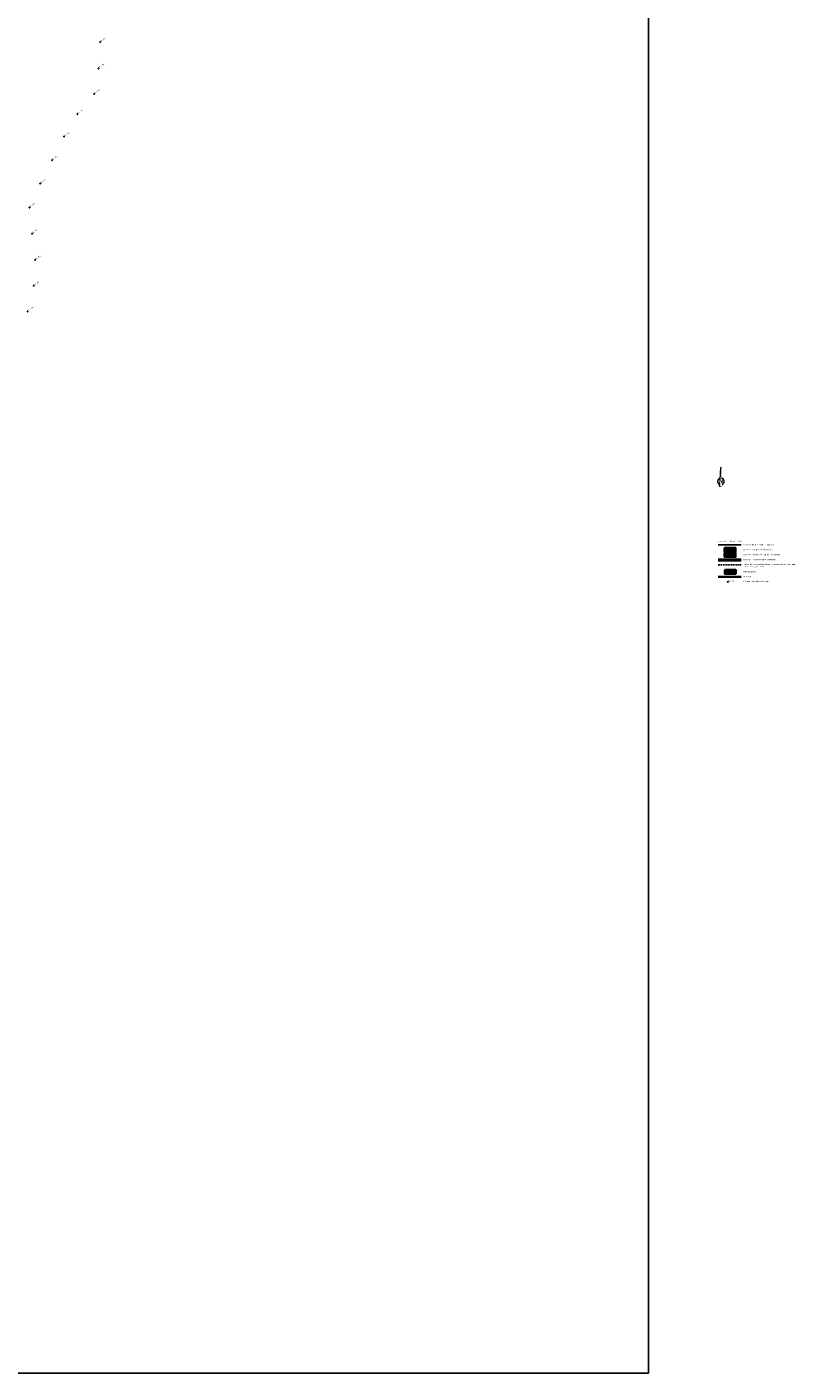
# Model space of a CAD drawing. Header units: metres. Extents: x 48539 to 58503, y 372332 to 382561.
# Tile 8 of 9: x 55596 to 58503, y 372332 to 377439. Entities that reach past the tile are written whole.
import ezdxf

# ---------------------------------------------------------------- set-up
doc = ezdxf.new("R2010")
doc.units = ezdxf.units.M
doc.header["$XCLIPFRAME"] = 2
doc.linetypes.add('DASHED2', pattern=[0.375, 0.25, -0.125])
doc.layers.get('DEFPOINTS').update_dxf_attribs({"color": 30})
for name, color, linetype in [('852', 7, 'Continuous'), ('B-WA-OG-DIJKPAAL-S', 250, 'Continuous'), ('B-WA-OG-DIJKPAALNUMMER-S', 1, 'Continuous'), ('B-WA-OG-TOPOGRAFIE-S', 253, 'Continuous')]:
    doc.layers.add(name, color=color, linetype=linetype)
for name, color, linetype, lineweight in [('N-WA-KG-WERKGRENS-G', 210, 'FENCELINE1', 35), ('N-WA-OB-BREUKSTEEN-G', 160, 'Continuous', 35), ('N-WA-OB-BREUKSTEEN-H', 160, 'Continuous', 35), ('N-WA-OB-FALLING-APRON-G', 40, 'Continuous', 35), ('N-WA-OB-FALLING-APRON-H', 30, 'Continuous', 35), ('N-WA-OB-ONTWERP-EROSIEREMMENDE MAATREGEL-G', 1, 'Continuous', 50), ('X-XX-AL-LEGENDA-M', 7, 'Continuous', 18), ('X-XX-AL-LUCHTFOTO-S', 254, 'Continuous', 25), ('X-XX-AL-TEKENBLAD_NOORDPIJL-G', 7, 'Continuous', 13)]:
    doc.layers.add(name, color=color, linetype=linetype, lineweight=lineweight)
doc.styles.add('NLCS-ISO', font='NLCS-ISO.ttf')
doc.styles.add('NLCS-ISO-T25', font='NLCS-ISO.ttf', dxfattribs={"height": 2.5})
doc.linetypes.add('FENCELINE1', pattern='A,6.35,-2.54,[133,ltypeshp.shx,S=2.54,R=0,X=-2.54,Y=0],-2.54,25.4', length=36.83)
picture_1 = doc.add_image_def('image1.ecw', size_in_pixel=(825000, 825000))
pattern_1 = [(258.506305, (51900.4848, 375393.7585), (-29.546864, -150.0467688), [1.708607, -169.152418]), (215.463259, (51900.1443, 375392.0841), (124.87653475, 88.27740973), [2.932024, -290.270244]), (163.003965, (51897.7562, 375390.383), (180.32368575, -55.93262336), [2.067408, -204.673614]), (297.767207, (51895.0994, 375385.1338), (-117.94656314, 225.31288965), [2.670023, -264.332187]), (323.327172, (51896.3433, 375382.77124), (-132.051087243, 99.098538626), [2.618168, -259.199039]), (27.767207, (51898.44324, 375381.20755), (-225.31288965, -117.94656314), [2.670023, -264.332187]), (68.187758, (51900.8058, 375382.45146), (-77.819462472, -193.212684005), [3.530968, -349.565577]), (102.748846, (51902.1178, 375385.72963), (-65.175044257, 285.866723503), [3.333598, -330.026283]), (151.923083, (51901.38214, 375388.98104), (-171.32584496, 90.70846074), [2.679065, -265.227728]), (205.729876, (51899.0184, 375390.242), (126.82211392, 59.94607093), [3.058566, -149.869685]), (252.8909555, (51896.26304, 375388.91415), (-60.431543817, -197.711604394), [3.95539, -391.583863]), (169.307593, (51905.9978, 375391.4044), (-115.27093148, 20.54902322), [1.350023, -133.65283]), (201.962752, (51904.67124, 375391.6549), (155.153452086, 61.891649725), [2.56841, -254.273195]), (255.49352, (51902.289, 375390.694), (6.444499, -10.94342), [1.796047, -16.164466]), (233.692108, (51900.7498, 375391.5564), (41.82809936, 54.1093347), [0.967207, -95.753112]), (322.294927, (51900.1771, 375390.777), (-30.2769169, 26.3857594), [1.367828, -67.023765]), (61.457274, (51901.2593, 375389.9404), (19.9412603, 41.22033645), [2.221598, -71.83149]), (192.05857, (51902.321, 375391.892), (28.3313382, 1.9455787), [1.606436, -38.55449]), (46.883058, (51893.82996, 375387.0392), (90.10069785, 97.27524992), [2.25044, -222.794133]), (100.839694, (51895.3681, 375388.6819), (27.11581237, -146.15561132), [1.887995, -186.911078]), (323.692108, (51901.032, 375394.0807), (-54.1093347, 41.82809936), [1.9344, -94.785918]), (14.103977, (51902.5908, 375392.9353), (-128.76769265, -31.61473278), [2.25044, -222.794133]), (9.937472, (51897.8255, 375380.2542), (-67.6060959, -10.33565662), [2.170176, -106.338672]), (325.268658, (51899.9632, 375380.6288), (-125.60658815, 88.15511904), [1.81836, -180.017967]), (97.294927, (51907.5859, 375383.2017), (-10.33565663, 67.6060959), [1.9344, -94.785918]), (47.847542, (51907.34024, 375385.12046), (-116.48645728, -127.55216686), [2.128914, -210.76188]), (99.937472, (51902.2236, 375380.0439), (10.33565662, -67.6060959), [1.085088, -107.42376]), (131.80345, (51906.9293, 375382.815), (-36.7214161, 37.329179), [0.647573, -64.109975]), (196.457274, (51906.4976, 375383.2978), (39.2747577, 8.3900779), [2.618168, -49.745273]), (216.502524, (51903.9867, 375382.55604), (102.989696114, 75.388410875), [2.426335, -240.206824]), (334.183585, (51901.8393, 375388.9555), (-23.8324178, 15.44234), [1.83162, -43.958882]), (23.650744, (51903.48814, 375388.15786), (198.927130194, 87.669646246), [3.197784, -316.580045]), (91.438914, (51906.4173, 375389.4407), (1.33781584, -102.38193321), [1.30754, -129.446962]), (120.49352, (51906.385, 375390.748), (-17.387919, 4.49892), [0.762, -11.938]), (150.749955, (51903.5745, 375382.75545), (88.88517204, -50.82594015), [1.764335, -174.669704]), (78.506305, (51902.0351, 375383.6175), (29.546864, 150.0467688), [3.417214, -167.44381]), (30.49352, (51902.716, 375386.966), (4.49892, 17.387919), [3.302, -9.398]), (355.798364, (51905.5613, 375388.6418), (154.5456892, -12.15894525), [2.008048, -198.796584]), (284.548122, (51907.564, 375388.4947), (14.834577, -50.21817724), [1.849145, -90.60825]), (238.139493, (51908.02846, 375386.7048), (-143.47997965, -231.879678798), [3.010725, -298.062322]), (205.919596, (51906.43924, 375384.1477), (-148.708952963, -72.835069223), [3.185147, -315.329232])]

# ---------------------------------------------------------------- blocks, each defined once
blk = doc.blocks.new('141', base_point=(14680.188, 371657.768774))
at = {"layer": '852'}
blk.add_polyline3d([(14680.063, 371657.550024, 0), (14679.96925, 371657.643774, 0), (14679.938, 371657.737524, 0), (14679.938, 371657.768774, 0), (14679.938, 371657.800024, 0), (14679.96925, 371657.893774, 0), (14680.063, 371657.987524, 0), (14680.15675, 371658.018774, 0), (14680.21925, 371658.018774, 0), (14680.313, 371657.987524, 0), (14680.40675, 371657.893774, 0), (14680.438, 371657.800024, 0), (14680.438, 371657.768774, 0), (14680.438, 371657.737524, 0), (14680.40675, 371657.643774, 0), (14680.313, 371657.550024, 0), (14680.21925, 371657.518774, 0), (14680.15675, 371657.518774, 0)], close=True, dxfattribs=at)
for points in [[(14679.938, 371657.768774, 0), (14680.438, 371657.768774, 0)], [(14680.188, 371657.518774, 0), (14680.188, 371658.018774, 0)]]:
    blk.add_polyline3d(points, dxfattribs=at)
blk = doc.blocks.new('SAL-TEKENBLAD_NOORDPIJL-SO')
at = {"layer": 'X-XX-AL-TEKENBLAD_NOORDPIJL-G'}
for points in [[(-5.8, 7.6), (-5.8, -7.6), (-2.7, -7.6), (-2.7, 2.6), (3.4, -7.6), (6.6, -7.6), (6.6, 7.6), (3.4, 7.6), (3.4, -2.6), (-2.7, 7.6)], [(3.7, -7.6), (4.5, -17.5), (-4.5, -17.5), (-3.5, -18.5), (5.5, -18.5), (4.7, -7.6)]]:
    blk.add_hatch(color=256, dxfattribs=at).paths.add_polyline_path(points)
for p, q in [((-2.7, 7.6), (0.5, 51.4)), ((-14, 0), (-11, 0)), ((11, 0), (14, 0)), ((-4.5, -17.5), (-3.8, -7.6))]:
    blk.add_line(p, q, dxfattribs=at)
for start, end in [(100.7829, 250.9142), (293.8884, 74.4136)]:
    blk.add_arc((0, 0), 12.5, start, end, dxfattribs=at)
for p in [(0.5, 51.4), (-5.8, -7.6), (-3.5, -18.5)]:
    blk.add_point(p, dxfattribs=at)
at = {"layer": 'X-XX-AL-TEKENBLAD_NOORDPIJL-G', "extrusion": (0, 0, -1)}
blk.add_solid([(-0.5, 51.4), (0, 44.5), (-3.6, 7.6), (-2.6, 7.6)], dxfattribs=at)

msp = doc.modelspace()

# ---------------------------------------------------------------- hatches: boundary and pattern name
at = {"layer": 'N-WA-OB-BREUKSTEEN-H', "lineweight": 30}
h = msp.add_hatch(dxfattribs=at)
h.set_pattern_fill('GRAVEL', color=256, scale=0.5)
h.set_pattern_definition(pattern_1)
h.paths.add_polyline_path([(58284.5, 375462.4), (58243, 375462.4), (58243, 375447.5), (58284.5, 375447.5)])
h = msp.add_hatch(dxfattribs=at)
h.set_pattern_fill('GRAVEL', color=3, scale=0.5)
h.set_pattern_definition(pattern_1)
h.paths.add_polyline_path([(58284.5, 375443.6), (58243, 375443.6), (58243, 375428.7), (58284.5, 375428.7)])
at = {"layer": 'N-WA-OB-FALLING-APRON-H', "transparency": 33554531}
h = msp.add_hatch(color=256, dxfattribs=at)
h.dxf.hatch_style = 1
h.paths.add_polyline_path([(58285, 375364.6), (58285, 375379.6), (58243.5, 375379.6), (58243.5, 375364.6)])

# ---------------------------------------------------------------- linework, layer by layer
at = {"layer": 'B-WA-OG-TOPOGRAFIE-S'}
msp.add_line((58218.2, 375473.8), (58305.4, 375473.8), dxfattribs=at)
at = {"layer": 'N-WA-KG-WERKGRENS-G', "ltscale": 0.5}
msp.add_line((58218.2, 375353.3), (58305.4, 375353.3), dxfattribs=at)
at = {"layer": 'N-WA-OB-BREUKSTEEN-G'}
for points in [[(58243, 375462.4), (58284.5, 375462.4), (58284.5, 375447.5), (58243, 375447.5)], [(58243, 375443.6), (58284.5, 375443.6), (58284.5, 375428.7), (58243, 375428.7)]]:
    msp.add_lwpolyline(points, close=True, dxfattribs=at)
at = {"layer": 'N-WA-OB-FALLING-APRON-G'}
msp.add_lwpolyline([(58243.5, 375379.6), (58285, 375379.6), (58285, 375364.6), (58243.5, 375364.6)], close=True, dxfattribs=at)
at = {"layer": 'N-WA-OB-ONTWERP-EROSIEREMMENDE MAATREGEL-G'}
msp.add_line((58218.2, 375417.3), (58305.4, 375417.3), dxfattribs=at)
at = {"layer": 'N-WA-OB-ONTWERP-EROSIEREMMENDE MAATREGEL-G', "linetype": 'DASHED2', "lineweight": -3, "ltscale": 25}
msp.add_line((58218.2, 375398.4), (58305.4, 375398.4), dxfattribs=at)

# ---------------------------------------------------------------- block references
msp.add_blockref('SAL-TEKENBLAD_NOORDPIJL-SO', (58228.7, 375715.2))
at = {"layer": 'B-WA-OG-DIJKPAAL-S', "xscale": 5, "yscale": 5, "zscale": 5}
for p in [(55873.8, 377381.7), (55867.8, 377281.9), (55851.5, 377185.3), (55787.2, 377108.7), (55736.7, 377023.5), (55691.6, 376934.2), (55646.6, 376844.9), (55605.9, 376754.1), (55615.6, 376654.8), (55627.4, 376555.5), (55622, 376457), (55598.6, 376359.8), (58255.7, 375333.6)]:
    msp.add_blockref('141', p, dxfattribs=at)

# ---------------------------------------------------------------- texts
at = {"layer": 'B-WA-OG-DIJKPAALNUMMER-S', "style": 'NLCS-ISO'}
for s, p in [('dp 287', (55875.5, 377383.6)), ('dp 288', (55869.5, 377283.7)), ('dp 289', (55853.2, 377187.2)), ('dp 290', (55788.9, 377110.6)), ('dp 291', (55738.4, 377025.3)), ('dp 292', (55693.3, 376936.1)), ('dp 293', (55648.3, 376846.8)), ('dp 294', (55607.7, 376756)), ('dp 295', (55617.4, 376656.6)), ('dp 296', (55629.1, 376557.3)), ('dp 297', (55623.8, 376458.9)), ('dp 298', (55600.3, 376361.7))]:
    msp.add_text(s, height=5, rotation=30.5, dxfattribs=at).set_placement(p)
at = {"layer": 'B-WA-OG-DIJKPAALNUMMER-S', "color": 10, "style": 'NLCS-ISO-T25'}
msp.add_text('dp 321', height=5, dxfattribs=at).set_placement((58256.6, 375334.4))
at = {"layer": 'DEFPOINTS', "style": 'NLCS-ISO'}
msp.add_text('Schaal 1:2000', height=5, dxfattribs=at).set_placement((58261.7, 375484.7))
at = {"layer": 'X-XX-AL-LEGENDA-M', "style": 'NLCS-ISO'}
for s, p in [('Verklaring', (58218.7, 375484.7)), ('Ondergrond bestaande topografie', (58315, 375472.1)), ('Stortvak deelgebied Rechtstand', (58315, 375453.2)), ('Stortvak deelgebied Kop en Binnenzijde', (58315, 375434.4)), ('Kruinlijn Erosieremmende maatregel', (58315, 375415.5)), ('Falling Apron', (58315, 375370.3)), ('Werkvak', (58315, 375351.5)), ('Dijkpaal met dijkpaalnummer', (58315.2, 375333.2))]:
    msp.add_text(s, height=5, dxfattribs=at).set_placement(p)
at = {"layer": 'X-XX-AL-LEGENDA-M', "insert": (58315.8, 375403), "char_height": 5, "width": 238.939, "attachment_point": 1, "style": 'NLCS-ISO'}
msp.add_mtext('Indicatief ruimtebeslag object Erosieremmende maatregel, \\Po.b.v. peiling juni 2024', dxfattribs=at)

# ---------------------------------------------------------------- pictures from other files: only their frames are drawn
at = {"layer": 'X-XX-AL-LUCHTFOTO-S'}
image = msp.add_image(picture_1, insert=(13000, 357000), size_in_units=(66000, 66000), dxfattribs=at)
image.set_boundary_path([(444241, 505487.7), (561922, 633352.6)])

doc.saveas('drawing.dxf')
